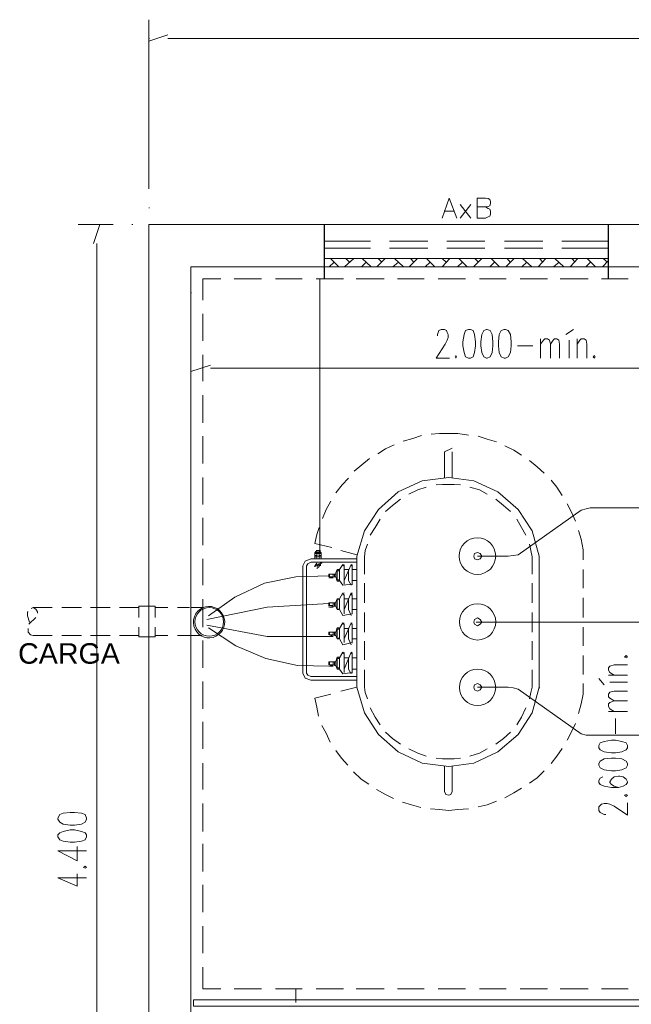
# Model space of a CAD drawing. Header units: millimetres. Extents: x 4476070 to 4476182, y -30324732 to -30324697.
# Tile 54 of 70: x 4476113.56 to 4476115.69, y -30324716.39 to -30324712.96. Entities that reach past the tile are written whole.
import ezdxf

# ---------------------------------------------------------------- set-up
doc = ezdxf.new("R2010")
doc.units = ezdxf.units.MM
doc.styles.add('PDF Arial', font='arial.ttf')

msp = doc.modelspace()

# ---------------------------------------------------------------- linework, layer by layer
for p, q in [((4476114.62163, -30324713.67346), (4476114.62163, -30324713.86246)), ((4476115.60958, -30324713.67346), (4476115.60958, -30324713.86246))]:
    msp.add_line(p, q)
at = {"color": 1, "lineweight": 13}
for points in [[(4476114.0108, -30324713.54946), (4476114.0108, -30324712.96046)], [(4476114.0108, -30324713.03546), (4476114.07663, -30324713.01346)], [(4476120.17026, -30324713.02546), (4476114.07663, -30324713.02546)], [(4476113.88637, -30324713.67346), (4476113.76444, -30324713.67346)], [(4476113.81803, -30324713.73946), (4476113.84001, -30324713.67346)], [(4476113.83027, -30324713.73946), (4476113.83027, -30324717.95946)], [(4476114.52891, -30324713.82146), (4476114.68255, -30324713.82146)], [(4476114.15711, -30324713.97946), (4476114.15711, -30324714.23846)], [(4476114.15711, -30324714.18546), (4476114.22545, -30324714.16346)], [(4476114.22545, -30324714.17346), (4476116.06958, -30324714.17346)]]:
    msp.add_lwpolyline(points, dxfattribs=at)
at = {"color": 7, "lineweight": 13}
for points in [[(4476114.0108, -30324713.02546), (4476114.01321, -30324713.02546)], [(4476115.08264, -30324713.65146), (4476115.05585, -30324713.58146), (4476115.03146, -30324713.65146)], [(4476115.15339, -30324713.61246), (4476115.18269, -30324713.61246), (4476115.19242, -30324713.61046), (4476115.19734, -30324713.60846), (4476115.19975, -30324713.60046), (4476115.19975, -30324713.59346), (4476115.19734, -30324713.58646), (4476115.19242, -30324713.58346), (4476115.18269, -30324713.58146), (4476115.15339, -30324713.58146), (4476115.15339, -30324713.65146), (4476115.18269, -30324713.65146), (4476115.19242, -30324713.64646), (4476115.19734, -30324713.64446), (4476115.19975, -30324713.63746), (4476115.19975, -30324713.62746), (4476115.19734, -30324713.62046), (4476115.19242, -30324713.61746), (4476115.18269, -30324713.61246)], [(4476114.0108, -30324713.61546), (4476114.01321, -30324713.61546)], [(4476115.07291, -30324713.62746), (4476115.03869, -30324713.62746)], [(4476115.09488, -30324713.65146), (4476115.13141, -30324713.60346)], [(4476115.13141, -30324713.65146), (4476115.09488, -30324713.60346)], [(4476113.9522, -30324713.67346), (4476113.95471, -30324713.67346)], [(4476115.71594, -30324713.67346), (4476114.0108, -30324713.67346), (4476114.0108, -30324718.02746), (4476114.45475, -30324718.02746), (4476114.45475, -30324717.87946), (4476114.15711, -30324717.87946), (4476114.15711, -30324713.82146), (4476115.71594, -30324713.82146), (4476116.70389, -30324713.82146)], [(4476114.62163, -30324713.73146), (4476114.78259, -30324713.73146)], [(4476114.84842, -30324713.73146), (4476114.98259, -30324713.73146)], [(4476115.04852, -30324713.73146), (4476115.18018, -30324713.73146)], [(4476115.24852, -30324713.73146), (4476115.38269, -30324713.73146)], [(4476115.44851, -30324713.73146), (4476115.60958, -30324713.73146)], [(4476114.62163, -30324713.75646), (4476114.78259, -30324713.75646)], [(4476114.84842, -30324713.75646), (4476114.98259, -30324713.75646)], [(4476115.04852, -30324713.75646), (4476115.18018, -30324713.75646)], [(4476115.24852, -30324713.75646), (4476115.38269, -30324713.75646)], [(4476115.44851, -30324713.75646), (4476115.60958, -30324713.75646)], [(4476114.62163, -30324713.79246), (4476115.60958, -30324713.79246)], [(4476114.65575, -30324713.80446), (4476114.63869, -30324713.82146)], [(4476114.64351, -30324713.79246), (4476114.67281, -30324713.82146)], [(4476114.72409, -30324713.79246), (4476114.69238, -30324713.82146)], [(4476114.6972, -30324713.79246), (4476114.70944, -30324713.80446)], [(4476114.76794, -30324713.80446), (4476114.75088, -30324713.82146)], [(4476114.75329, -30324713.79246), (4476114.785, -30324713.82146)], [(4476114.83387, -30324713.79246), (4476114.80457, -30324713.82146)], [(4476114.80939, -30324713.79246), (4476114.82163, -30324713.80446)], [(4476114.88013, -30324713.80446), (4476114.86067, -30324713.82146)], [(4476114.86558, -30324713.79246), (4476114.89729, -30324713.82146)], [(4476114.94606, -30324713.79246), (4476114.91676, -30324713.82146)], [(4476114.92168, -30324713.79246), (4476114.93382, -30324713.80446)], [(4476114.98992, -30324713.80446), (4476114.97286, -30324713.82146)], [(4476114.97777, -30324713.79246), (4476115.00698, -30324713.82146)], [(4476115.03146, -30324713.79246), (4476115.04601, -30324713.80446)], [(4476115.05825, -30324713.79246), (4476115.03146, -30324713.82146)], [(4476115.10221, -30324713.80446), (4476115.08505, -30324713.82146)], [(4476115.08997, -30324713.79246), (4476115.11927, -30324713.82146)], [(4476115.17045, -30324713.79246), (4476115.14114, -30324713.82146)], [(4476115.14606, -30324713.79246), (4476115.1583, -30324713.80446)], [(4476115.2144, -30324713.80446), (4476115.19734, -30324713.82146)], [(4476115.20216, -30324713.79246), (4476115.23146, -30324713.82146)], [(4476115.28264, -30324713.79246), (4476115.25343, -30324713.82146)], [(4476115.25825, -30324713.79246), (4476115.26809, -30324713.80446)], [(4476115.32659, -30324713.80446), (4476115.30953, -30324713.82146)], [(4476115.31194, -30324713.79246), (4476115.34365, -30324713.82146)], [(4476115.39242, -30324713.79246), (4476115.36563, -30324713.82146)], [(4476115.37044, -30324713.79246), (4476115.38269, -30324713.80446)], [(4476115.43878, -30324713.80446), (4476115.41931, -30324713.82146)], [(4476115.42413, -30324713.79246), (4476115.45584, -30324713.82146)], [(4476115.50461, -30324713.79246), (4476115.47782, -30324713.82146)], [(4476115.48273, -30324713.79246), (4476115.49488, -30324713.80446)], [(4476115.54856, -30324713.80446), (4476115.5315, -30324713.82146)], [(4476115.53632, -30324713.79246), (4476115.56562, -30324713.82146)], [(4476115.60958, -30324713.79946), (4476115.59001, -30324713.82146)], [(4476115.59252, -30324713.79246), (4476115.60707, -30324713.80446)], [(4476115.55488, -30324713.82146), (4476115.55739, -30324713.82146)], [(4476114.19866, -30324713.93746), (4476114.19866, -30324713.86246), (4476114.26208, -30324713.86246)], [(4476114.30834, -30324713.86246), (4476114.40357, -30324713.86246)], [(4476114.45234, -30324713.86246), (4476114.54496, -30324713.86246)], [(4476114.59383, -30324713.86246), (4476114.68896, -30324713.86246)], [(4476114.60598, -30324714.81846), (4476114.60598, -30324713.86246)], [(4476114.73282, -30324713.86246), (4476114.83046, -30324713.86246)], [(4476114.87672, -30324713.86246), (4476114.96944, -30324713.86246)], [(4476115.01821, -30324713.86246), (4476115.11334, -30324713.86246)], [(4476115.16221, -30324713.86246), (4476115.25484, -30324713.86246)], [(4476115.30361, -30324713.86246), (4476115.39884, -30324713.86246)], [(4476115.44269, -30324713.86246), (4476115.54023, -30324713.86246)], [(4476115.58659, -30324713.86246), (4476115.67932, -30324713.86246)], [(4476114.15711, -30324713.91146), (4476114.15962, -30324713.91146)], [(4476114.19866, -30324714.07846), (4476114.19866, -30324713.98446)], [(4476114.19866, -30324714.21946), (4476114.19866, -30324714.12746)], [(4476114.19866, -30324714.36446), (4476114.19866, -30324714.26746)], [(4476114.19866, -30324714.50546), (4476114.19866, -30324714.41046)], [(4476114.95971, -30324714.40846), (4476114.93041, -30324714.41846), (4476114.89629, -30324714.42746)], [(4476115.12318, -30324714.40646), (4476115.08655, -30324714.40146), (4476115.05484, -30324714.40146), (4476115.02313, -30324714.40146), (4476114.99383, -30324714.40346)], [(4476115.22072, -30324714.43046), (4476115.18901, -30324714.42046), (4476115.1573, -30324714.41046)], [(4476114.86458, -30324714.44046), (4476114.83527, -30324714.45446), (4476114.80848, -30324714.47146)], [(4476115.06708, -30324714.45246), (4476115.04019, -30324714.46446), (4476115.04019, -30324714.55446)], [(4476115.30852, -30324714.47646), (4476115.28173, -30324714.45946), (4476115.25002, -30324714.44446)], [(4476114.77918, -30324714.48846), (4476114.75239, -30324714.51046), (4476114.72549, -30324714.53246)], [(4476115.06708, -30324714.46446), (4476115.06708, -30324714.55446)], [(4476115.3866, -30324714.53946), (4476115.36221, -30324714.51746), (4476115.33542, -30324714.49546)], [(4476114.19866, -30324714.64846), (4476114.19866, -30324714.55446)], [(4476114.70602, -30324714.55646), (4476114.68405, -30324714.58046), (4476114.66207, -30324714.60746)], [(4476114.67913, -30324715.29846), (4476114.73533, -30324715.28446), (4476114.73533, -30324714.82846), (4476114.76212, -30324714.74046), (4476114.81089, -30324714.66546), (4476114.87923, -30324714.60446), (4476114.96212, -30324714.56646), (4476115.05484, -30324714.55446), (4476115.14265, -30324714.56646), (4476115.22563, -30324714.60446), (4476115.29638, -30324714.66546), (4476115.34515, -30324714.74046), (4476115.36954, -30324714.82846), (4476115.36954, -30324715.28646), (4476115.37194, -30324715.28646)], [(4476114.97677, -30324714.58746), (4476114.94747, -30324714.59746), (4476114.91576, -30324714.61246)], [(4476115.09628, -30324714.58046), (4476115.07431, -30324714.57846), (4476115.05484, -30324714.57846), (4476115.03286, -30324714.57846), (4476115.01089, -30324714.58046)], [(4476115.18901, -30324714.61246), (4476115.16221, -30324714.59746), (4476115.12799, -30324714.58746)], [(4476115.45002, -30324714.61746), (4476115.43055, -30324714.58746), (4476115.41098, -30324714.56346)], [(4476114.88655, -30324714.62946), (4476114.85966, -30324714.65146), (4476114.83527, -30324714.67246)], [(4476115.26949, -30324714.67246), (4476115.2451, -30324714.65146), (4476115.21831, -30324714.62946)], [(4476114.64501, -30324714.63646), (4476114.62795, -30324714.66546), (4476114.61571, -30324714.69746)], [(4476116.95265, -30324715.75246), (4476116.95265, -30324714.76046), (4476116.94292, -30324714.71146), (4476116.90388, -30324714.67546), (4476116.85511, -30324714.66046), (4476115.54756, -30324714.66046), (4476115.53301, -30324714.66346), (4476115.51585, -30324714.66846), (4476115.29638, -30324714.82346), (4476115.27922, -30324714.82546), (4476115.26216, -30324714.82846), (4476115.15489, -30324714.82846)], [(4476115.49638, -30324714.70646), (4476115.48173, -30324714.67546), (4476115.46708, -30324714.64646)], [(4476114.19866, -30324714.78946), (4476114.19866, -30324714.69446)], [(4476114.60357, -30324714.72846), (4476114.59624, -30324714.75246), (4476114.58892, -30324714.78446), (4476114.64742, -30324714.79846)], [(4476114.81581, -30324714.69946), (4476114.79875, -30324714.72846), (4476114.78159, -30324714.75546)], [(4476115.32317, -30324714.75546), (4476115.30852, -30324714.72846), (4476115.29146, -30324714.69946)], [(4476115.52317, -30324714.84046), (4476115.52317, -30324714.80646), (4476115.51585, -30324714.76946), (4476115.50611, -30324714.73846)], [(4476114.77185, -30324714.78646), (4476114.76453, -30324714.80846), (4476114.76212, -30324714.83046), (4476114.76212, -30324714.89146)], [(4476115.34515, -30324714.89146), (4476115.34515, -30324714.83046), (4476115.34023, -30324714.80846), (4476115.33542, -30324714.78646)], [(4476114.61089, -30324714.83046), (4476114.61089, -30324714.81846), (4476114.61089, -30324714.81546), (4476114.58892, -30324714.81546), (4476114.58892, -30324714.81846), (4476114.58892, -30324714.83046), (4476114.58892, -30324714.83746)], [(4476114.58892, -30324714.82546), (4476114.59624, -30324714.82546)], [(4476114.58892, -30324714.83046), (4476114.59624, -30324714.83046)], [(4476114.60838, -30324714.80846), (4476114.59132, -30324714.81146), (4476114.59132, -30324714.81546)], [(4476114.59383, -30324714.80846), (4476114.60598, -30324714.80846)], [(4476114.59624, -30324714.81546), (4476114.59624, -30324714.80846), (4476114.60357, -30324714.80846), (4476114.60357, -30324714.81546)], [(4476114.59624, -30324714.82846), (4476114.59624, -30324714.81846)], [(4476114.59624, -30324714.83746), (4476114.59624, -30324714.82846), (4476114.60357, -30324714.82846), (4476114.60357, -30324714.83746)], [(4476114.60357, -30324714.82846), (4476114.60357, -30324714.81846)], [(4476114.60357, -30324714.82546), (4476114.61089, -30324714.82546)], [(4476114.60357, -30324714.83046), (4476114.61089, -30324714.83046), (4476114.61089, -30324714.83746)], [(4476114.60838, -30324714.81146), (4476114.60838, -30324714.81546)], [(4476114.73533, -30324714.82346), (4476114.67913, -30324714.80846)], [(4476114.19866, -30324714.92946), (4476114.19866, -30324714.83746)], [(4476114.73533, -30324715.25946), (4476114.57427, -30324715.25946), (4476114.5548, -30324715.25246), (4476114.54747, -30324715.23546), (4476114.54747, -30324714.86246), (4476114.5548, -30324714.84546), (4476114.57427, -30324714.83746), (4476114.73533, -30324714.83746)], [(4476114.73533, -30324715.24746), (4476114.57427, -30324715.24746), (4476114.56453, -30324715.24246), (4476114.55961, -30324715.23546), (4476114.55961, -30324714.86246), (4476114.56453, -30324714.85446), (4476114.57427, -30324714.84946), (4476114.73533, -30324714.84946)], [(4476114.58651, -30324714.86446), (4476114.6133, -30324714.84946), (4476114.6133, -30324714.85246)], [(4476114.58892, -30324714.86246), (4476114.59624, -30324714.85246)], [(4476114.59132, -30324714.86446), (4476114.59624, -30324714.85446)], [(4476114.59624, -30324714.87146), (4476114.60357, -30324714.86446), (4476114.60838, -30324714.85446), (4476114.60838, -30324714.86246)], [(4476114.59624, -30324714.86446), (4476114.60357, -30324714.85446), (4476114.60357, -30324714.86246)], [(4476114.61089, -30324714.85246), (4476114.61089, -30324714.85446)], [(4476114.68646, -30324714.85746), (4476114.67431, -30324714.87446), (4476114.67431, -30324714.91246), (4476114.68646, -30324714.92946), (4476114.71817, -30324714.92546)], [(4476114.68646, -30324714.86246), (4476114.69137, -30324714.85746)], [(4476114.69137, -30324714.91246), (4476114.71576, -30324714.85746)], [(4476114.69137, -30324714.85946), (4476114.69137, -30324714.92546)], [(4476114.71576, -30324714.86246), (4476114.71817, -30324714.85746)], [(4476114.71817, -30324714.92746), (4476114.71817, -30324714.91246), (4476114.71817, -30324714.89346), (4476114.71817, -30324714.85946)], [(4476114.63769, -30324714.89646), (4476114.52309, -30324714.90046), (4476114.4133, -30324714.92246), (4476114.31085, -30324714.97146), (4476114.21812, -30324715.03646)], [(4476114.66207, -30324714.89146), (4476114.63769, -30324714.89146), (4476114.63769, -30324714.90046)], [(4476114.63769, -30324714.90346), (4476114.65725, -30324714.90046), (4476114.65725, -30324714.89146)], [(4476114.64009, -30324714.89146), (4476114.64009, -30324714.90046), (4476114.65234, -30324714.90046), (4476114.65234, -30324714.89146)], [(4476114.65234, -30324714.90346), (4476114.64009, -30324714.90346)], [(4476114.66207, -30324714.90046), (4476114.66699, -30324714.91546), (4476114.66699, -30324714.87446), (4476114.66207, -30324714.88646), (4476114.66207, -30324714.90046), (4476114.65725, -30324714.90046)], [(4476114.67191, -30324714.87946), (4476114.67431, -30324714.87946), (4476114.67191, -30324714.87946), (4476114.67191, -30324714.87446), (4476114.66699, -30324714.87446)], [(4476114.66699, -30324714.87946), (4476114.67191, -30324714.87946), (4476114.66699, -30324714.87946), (4476114.66699, -30324714.91046), (4476114.67191, -30324714.91046), (4476114.67191, -30324714.91546), (4476114.66699, -30324714.91546)], [(4476114.69137, -30324714.87446), (4476114.70602, -30324714.87446), (4476114.70602, -30324714.89346), (4476114.70602, -30324714.91246), (4476114.71576, -30324714.92946)], [(4476114.73282, -30324714.87446), (4476114.71817, -30324714.87446)], [(4476115.52317, -30324714.93946), (4476115.52317, -30324714.87446)], [(4476114.73282, -30324714.91246), (4476114.71817, -30324714.91246)], [(4476114.76212, -30324714.92246), (4476114.76212, -30324714.99046)], [(4476115.34515, -30324714.99046), (4476115.34515, -30324714.92246)], [(4476114.68646, -30324714.95646), (4476114.67431, -30324714.97646), (4476114.67431, -30324715.01446), (4476114.68646, -30324715.03446), (4476114.71817, -30324715.02946), (4476114.71817, -30324715.01446), (4476114.73282, -30324715.01446)], [(4476114.68646, -30324714.96346), (4476114.69137, -30324714.95646)], [(4476114.69137, -30324715.01446), (4476114.71576, -30324714.95646)], [(4476114.69137, -30324714.96146), (4476114.69137, -30324715.02946)], [(4476114.71576, -30324714.96346), (4476114.71817, -30324714.95646)], [(4476114.71817, -30324715.01446), (4476114.71817, -30324714.99546), (4476114.71817, -30324714.96146)], [(4476113.97658, -30324715.04146), (4476113.97658, -30324715.00246), (4476114.03278, -30324715.00246), (4476114.03278, -30324715.04146)], [(4476114.19866, -30324715.07546), (4476114.19866, -30324714.97846)], [(4476114.63769, -30324714.99346), (4476114.42304, -30324715.00546), (4476114.21321, -30324715.04846)], [(4476114.66207, -30324714.99046), (4476114.63769, -30324714.99046), (4476114.63769, -30324715.00246)], [(4476114.63769, -30324715.00546), (4476114.65725, -30324715.00246), (4476114.65725, -30324714.99046)], [(4476114.64009, -30324714.99046), (4476114.64009, -30324715.00046), (4476114.65234, -30324715.00046), (4476114.65234, -30324714.99046)], [(4476114.65234, -30324715.00546), (4476114.64009, -30324715.00546)], [(4476114.66207, -30324715.00246), (4476114.66699, -30324715.01446), (4476114.66699, -30324714.97646), (4476114.66207, -30324714.98846), (4476114.66207, -30324715.00246), (4476114.65725, -30324715.00246)], [(4476114.67431, -30324714.97846), (4476114.67191, -30324714.97846), (4476114.67191, -30324714.97646), (4476114.66699, -30324714.97646)], [(4476114.66699, -30324714.97846), (4476114.67191, -30324714.97846), (4476114.66699, -30324714.97846), (4476114.66699, -30324715.01246), (4476114.67191, -30324715.01246), (4476114.67191, -30324715.01446), (4476114.66699, -30324715.01446)], [(4476114.67191, -30324714.98046), (4476114.67431, -30324714.98046)], [(4476114.69137, -30324714.97646), (4476114.70602, -30324714.97646), (4476114.70602, -30324714.99546), (4476114.70602, -30324715.01446), (4476114.71576, -30324715.03446)], [(4476114.73282, -30324714.97646), (4476114.71817, -30324714.97646)], [(4476115.52317, -30324715.04146), (4476115.52317, -30324714.97346)], [(4476113.59124, -30324715.02246), (4476113.58873, -30324715.02246), (4476113.58873, -30324715.03646), (4476113.59606, -30324715.05846)], [(4476113.59365, -30324715.06546), (4476113.61803, -30324715.04146)], [(4476113.62295, -30324715.02646), (4476113.62295, -30324715.02246), (4476113.61803, -30324715.01246), (4476113.6083, -30324715.00746), (4476113.60097, -30324715.01046)], [(4476113.6083, -30324715.00746), (4476113.67413, -30324715.00746)], [(4476113.70835, -30324715.00746), (4476113.77659, -30324715.00746)], [(4476113.8083, -30324715.00746), (4476113.87663, -30324715.00746)], [(4476113.90835, -30324715.00746), (4476113.97658, -30324715.00746)], [(4476114.03278, -30324715.00746), (4476114.07663, -30324715.00746)], [(4476114.11075, -30324715.00746), (4476114.1523, -30324715.00746)], [(4476114.15962, -30324715.00746), (4476114.19866, -30324715.00746)], [(4476114.76212, -30324715.02446), (4476114.76212, -30324715.09246)], [(4476115.34515, -30324715.09246), (4476115.34515, -30324715.02446)], [(4476114.03278, -30324715.07546), (4476114.03278, -30324715.10946), (4476113.97658, -30324715.10946), (4476113.97658, -30324715.07546)], [(4476114.21321, -30324715.06846), (4476114.42304, -30324715.10746), (4476114.63769, -30324715.10746), (4476114.65725, -30324715.10246), (4476114.65725, -30324715.09246)], [(4476114.68646, -30324715.06046), (4476114.67431, -30324715.08046), (4476114.67431, -30324715.11646), (4476114.68646, -30324715.13646), (4476114.71817, -30324715.12846)], [(4476114.68646, -30324715.06546), (4476114.69137, -30324715.06046)], [(4476114.69137, -30324715.11646), (4476114.71576, -30324715.06046)], [(4476114.69137, -30324715.06546), (4476114.69137, -30324715.12846)], [(4476114.71576, -30324715.06546), (4476114.71817, -30324715.06046)], [(4476114.71817, -30324715.13146), (4476114.71817, -30324715.11646), (4476114.71817, -30324715.09746), (4476114.71817, -30324715.06546)], [(4476117.24537, -30324715.75246), (4476117.24537, -30324715.15546), (4476117.23323, -30324715.10446), (4476117.19419, -30324715.07046), (4476117.14783, -30324715.05846), (4476115.14997, -30324715.05846)], [(4476115.52317, -30324715.14046), (4476115.52317, -30324715.07546)], [(4476113.59124, -30324715.08046), (4476113.59124, -30324715.09246), (4476113.59857, -30324715.10246), (4476113.6083, -30324715.10446), (4476113.67413, -30324715.10446)], [(4476113.70835, -30324715.10446), (4476113.77659, -30324715.10446)], [(4476113.8083, -30324715.10446), (4476113.87663, -30324715.10446)], [(4476113.90835, -30324715.10446), (4476113.97658, -30324715.10446)], [(4476114.03278, -30324715.10446), (4476114.07663, -30324715.10446)], [(4476114.11075, -30324715.10446), (4476114.1547, -30324715.10446)], [(4476114.15962, -30324715.10446), (4476114.19615, -30324715.10446)], [(4476114.65234, -30324715.21146), (4476114.64009, -30324715.21146), (4476114.5279, -30324715.20846), (4476114.41812, -30324715.18446), (4476114.31326, -30324715.14046), (4476114.21812, -30324715.07746)], [(4476114.66207, -30324715.10446), (4476114.66699, -30324715.11646), (4476114.66699, -30324715.07746), (4476114.66207, -30324715.09246), (4476114.63769, -30324715.09246), (4476114.63769, -30324715.10246)], [(4476114.64009, -30324715.09246), (4476114.64009, -30324715.10246), (4476114.65234, -30324715.10246), (4476114.65234, -30324715.09246)], [(4476114.65234, -30324715.10746), (4476114.64009, -30324715.10746)], [(4476114.66207, -30324715.09246), (4476114.66207, -30324715.10446), (4476114.65725, -30324715.10446)], [(4476114.67191, -30324715.08246), (4476114.67431, -30324715.08246), (4476114.67191, -30324715.08246), (4476114.67191, -30324715.07746), (4476114.66699, -30324715.07746)], [(4476114.66699, -30324715.08246), (4476114.67191, -30324715.08246), (4476114.66699, -30324715.08246), (4476114.66699, -30324715.11446), (4476114.67191, -30324715.11446), (4476114.67191, -30324715.11646), (4476114.66699, -30324715.11646)], [(4476114.69137, -30324715.08046), (4476114.70602, -30324715.08046), (4476114.70602, -30324715.09746), (4476114.70602, -30324715.11646), (4476114.71576, -30324715.13646)], [(4476114.73282, -30324715.08046), (4476114.71817, -30324715.08046)], [(4476114.19866, -30324715.21646), (4476114.19866, -30324715.12146)], [(4476114.67191, -30324715.11146), (4476114.67431, -30324715.11146)], [(4476114.67191, -30324715.11446), (4476114.67431, -30324715.11446)], [(4476114.73282, -30324715.11646), (4476114.71817, -30324715.11646)], [(4476114.76212, -30324715.12446), (4476114.76212, -30324715.18946)], [(4476115.34515, -30324715.18946), (4476115.34515, -30324715.12446)], [(4476114.68646, -30324715.16246), (4476114.67431, -30324715.18246), (4476114.67431, -30324715.22146), (4476114.68646, -30324715.23746), (4476114.71817, -30324715.23346)], [(4476114.68646, -30324715.16746), (4476114.69137, -30324715.16246)], [(4476114.69137, -30324715.22146), (4476114.71576, -30324715.16246)], [(4476114.69137, -30324715.16546), (4476114.69137, -30324715.23346)], [(4476114.71576, -30324715.16746), (4476114.71817, -30324715.16246)], [(4476114.71817, -30324715.23546), (4476114.71817, -30324715.22146), (4476114.71817, -30324715.20146), (4476114.71817, -30324715.16546)], [(4476115.52317, -30324715.24046), (4476115.52317, -30324715.17446)], [(4476114.66207, -30324715.19646), (4476114.63769, -30324715.19646), (4476114.63769, -30324715.20646)], [(4476114.63769, -30324715.21146), (4476114.65725, -30324715.20646), (4476114.65725, -30324715.19646)], [(4476114.64009, -30324715.19646), (4476114.64009, -30324715.20646), (4476114.65234, -30324715.20646), (4476114.65234, -30324715.19646)], [(4476114.66207, -30324715.20846), (4476114.66699, -30324715.22146), (4476114.66699, -30324715.17946), (4476114.66207, -30324715.19446), (4476114.66207, -30324715.20846), (4476114.65725, -30324715.20846)], [(4476114.67191, -30324715.18446), (4476114.67431, -30324715.18446), (4476114.67191, -30324715.18446), (4476114.67191, -30324715.17946), (4476114.66699, -30324715.17946)], [(4476114.66699, -30324715.18446), (4476114.67191, -30324715.18446), (4476114.66699, -30324715.18446), (4476114.66699, -30324715.21646), (4476114.67191, -30324715.21646), (4476114.67191, -30324715.22146), (4476114.66699, -30324715.22146)], [(4476114.69137, -30324715.18246), (4476114.70602, -30324715.18246), (4476114.70602, -30324715.20146), (4476114.70602, -30324715.22146), (4476114.71576, -30324715.23746)], [(4476114.73282, -30324715.18246), (4476114.71817, -30324715.18246)], [(4476114.73282, -30324715.22146), (4476114.71817, -30324715.22146)], [(4476114.76212, -30324715.22346), (4476114.76212, -30324715.28446), (4476114.76453, -30324715.30346), (4476114.77185, -30324715.32546)], [(4476115.33542, -30324715.32546), (4476115.34023, -30324715.30346), (4476115.34515, -30324715.28446), (4476115.34515, -30324715.22346)], [(4476114.19866, -30324715.35946), (4476114.19866, -30324715.26446)], [(4476115.50611, -30324715.37646), (4476115.51585, -30324715.34246), (4476115.52317, -30324715.30846), (4476115.52317, -30324715.27146)], [(4476114.64501, -30324715.30846), (4476114.58892, -30324715.32246), (4476114.59624, -30324715.35446), (4476114.60116, -30324715.38546)], [(4476114.73533, -30324715.28446), (4476114.76212, -30324715.37346), (4476114.81089, -30324715.44946), (4476114.87923, -30324715.50946), (4476114.96212, -30324715.54846), (4476115.05484, -30324715.56046), (4476115.14265, -30324715.54846), (4476115.22563, -30324715.50946), (4476115.29638, -30324715.44946), (4476115.34515, -30324715.37346), (4476115.36954, -30324715.28446)], [(4476117.54301, -30324715.75246), (4476117.54301, -30324715.55346), (4476117.53077, -30324715.50246), (4476117.49424, -30324715.46546), (4476117.44296, -30324715.45146), (4476115.54756, -30324715.45146), (4476115.53301, -30324715.45146), (4476115.51585, -30324715.44646), (4476115.29638, -30324715.29146), (4476115.27922, -30324715.28646), (4476115.26216, -30324715.28446), (4476115.15489, -30324715.28446)], [(4476114.78159, -30324715.35646), (4476114.79875, -30324715.38846), (4476114.81581, -30324715.41546)], [(4476115.29146, -30324715.41546), (4476115.30852, -30324715.38846), (4476115.32317, -30324715.35646)], [(4476114.19866, -30324715.49946), (4476114.19866, -30324715.40546)], [(4476114.6133, -30324715.41746), (4476114.62795, -30324715.44446), (4476114.6426, -30324715.47546)], [(4476115.46708, -30324715.46846), (4476115.48173, -30324715.43946), (4476115.49638, -30324715.41046)], [(4476114.83527, -30324715.44146), (4476114.85966, -30324715.46346), (4476114.88655, -30324715.48246)], [(4476115.21831, -30324715.48246), (4476115.2451, -30324715.46346), (4476115.26949, -30324715.44146)], [(4476114.66207, -30324715.50446), (4476114.68164, -30324715.53146), (4476114.70362, -30324715.55546)], [(4476114.91576, -30324715.49946), (4476114.94747, -30324715.51446), (4476114.97677, -30324715.52446)], [(4476115.12799, -30324715.52446), (4476115.16221, -30324715.51446), (4476115.18901, -30324715.49946)], [(4476115.41098, -30324715.55046), (4476115.43055, -30324715.52446), (4476115.45002, -30324715.49746)], [(4476114.19866, -30324715.64046), (4476114.19866, -30324715.54846)], [(4476115.01089, -30324715.53146), (4476115.03286, -30324715.53346), (4476115.05484, -30324715.53346), (4476115.07431, -30324715.53346), (4476115.09628, -30324715.53146)], [(4476114.72308, -30324715.57946), (4476114.74988, -30324715.60446), (4476114.77677, -30324715.62146)], [(4476115.06708, -30324715.56046), (4476115.06708, -30324715.64746), (4476115.06217, -30324715.65746), (4476115.05484, -30324715.66046), (4476115.04511, -30324715.65746), (4476115.04019, -30324715.64746), (4476115.04019, -30324715.56046)], [(4476115.33542, -30324715.61846), (4476115.36221, -30324715.59946), (4476115.3866, -30324715.57546)], [(4476114.80356, -30324715.64046), (4476114.83527, -30324715.65746), (4476114.86217, -30324715.67246)], [(4476115.25002, -30324715.66946), (4476115.28173, -30324715.65246), (4476115.30852, -30324715.63546)], [(4476114.19866, -30324715.78646), (4476114.19866, -30324715.68946)], [(4476114.89388, -30324715.68446), (4476114.92559, -30324715.69346), (4476114.9573, -30324715.70346)], [(4476115.1573, -30324715.70146), (4476115.18901, -30324715.69346), (4476115.22072, -30324715.68146)], [(4476114.99142, -30324715.70846), (4476115.02313, -30324715.71046), (4476115.05484, -30324715.71346), (4476115.08655, -30324715.71046), (4476115.12318, -30324715.70846)], [(4476114.19866, -30324715.92646), (4476114.19866, -30324715.82946)], [(4476114.19866, -30324716.06746), (4476114.19866, -30324715.97246)], [(4476114.19866, -30324716.21046), (4476114.19866, -30324716.11646)], [(4476114.26208, -30324716.33446), (4476114.19866, -30324716.33446), (4476114.19866, -30324716.25946)], [(4476114.30834, -30324716.33446), (4476114.40357, -30324716.33446)], [(4476114.45234, -30324716.33446), (4476114.54496, -30324716.33446)], [(4476114.52309, -30324716.33446), (4476114.52309, -30324716.38246)], [(4476114.59383, -30324716.33446), (4476114.68896, -30324716.33446)], [(4476114.73282, -30324716.33446), (4476114.83046, -30324716.33446)], [(4476114.87672, -30324716.33446), (4476114.96944, -30324716.33446)], [(4476115.01821, -30324716.33446), (4476115.11334, -30324716.33446)], [(4476115.16221, -30324716.33446), (4476115.25484, -30324716.33446)], [(4476115.30361, -30324716.33446), (4476115.39884, -30324716.33446)], [(4476115.44269, -30324716.33446), (4476115.54023, -30324716.33446)], [(4476115.58659, -30324716.33446), (4476115.67932, -30324716.33446)]]:
    msp.add_lwpolyline(points, dxfattribs=at)
at = {"color": 5, "lineweight": 13}
for points in [[(4476115.05725, -30324714.13946), (4476115.01089, -30324714.13946), (4476115.0426, -30324714.09046), (4476115.04992, -30324714.07646), (4476115.05243, -30324714.06646), (4476115.05243, -30324714.05646), (4476115.04992, -30324714.04946), (4476115.04751, -30324714.04246), (4476115.04019, -30324714.03946), (4476115.02805, -30324714.03946), (4476115.02072, -30324714.04246), (4476115.01821, -30324714.04946), (4476115.0158, -30324714.05646), (4476115.0158, -30324714.06146)], [(4476115.48905, -30324714.03946), (4476115.46226, -30324714.05646)], [(4476115.44028, -30324714.13946), (4476115.44028, -30324714.09046), (4476115.43777, -30324714.07646), (4476115.43055, -30324714.07146), (4476115.42322, -30324714.07146), (4476115.41831, -30324714.07646), (4476115.40857, -30324714.09046), (4476115.40606, -30324714.07646), (4476115.39884, -30324714.07146), (4476115.389, -30324714.07146), (4476115.38419, -30324714.07646), (4476115.37435, -30324714.09046)], [(4476115.37435, -30324714.13946), (4476115.37435, -30324714.07146)], [(4476115.4744, -30324714.13946), (4476115.4744, -30324714.07646)], [(4476115.53541, -30324714.13946), (4476115.53541, -30324714.09046), (4476115.53301, -30324714.07646), (4476115.52568, -30324714.07146), (4476115.51585, -30324714.07146), (4476115.51103, -30324714.07646), (4476115.5013, -30324714.09046)], [(4476115.5013, -30324714.13946), (4476115.5013, -30324714.07146)], [(4476115.34756, -30324714.09546), (4476115.29387, -30324714.09546)], [(4476115.40857, -30324714.13946), (4476115.40857, -30324714.09046)], [(4476115.67691, -30324715.20646), (4476115.63055, -30324715.20646), (4476115.61589, -30324715.21146), (4476115.61098, -30324715.21646), (4476115.61098, -30324715.22546), (4476115.61589, -30324715.23346), (4476115.63055, -30324715.24246)], [(4476115.67691, -30324715.24246), (4476115.61098, -30324715.24246)], [(4476115.57686, -30324715.25446), (4476115.59643, -30324715.27646)], [(4476115.67691, -30324715.26746), (4476115.61589, -30324715.26746)], [(4476115.67691, -30324715.29846), (4476115.63055, -30324715.29846), (4476115.61589, -30324715.30146), (4476115.61098, -30324715.30846), (4476115.61098, -30324715.31846), (4476115.61589, -30324715.32246), (4476115.63055, -30324715.33246), (4476115.61589, -30324715.33746), (4476115.61098, -30324715.34246), (4476115.61098, -30324715.35146), (4476115.61589, -30324715.35946), (4476115.63055, -30324715.36846)], [(4476115.67691, -30324715.33246), (4476115.63055, -30324715.33246)], [(4476115.67691, -30324715.36846), (4476115.61098, -30324715.36846)], [(4476115.63536, -30324715.39346), (4476115.63536, -30324715.44646)], [(4476115.59151, -30324715.59646), (4476115.58178, -30324715.60146), (4476115.57686, -30324715.60946), (4476115.57686, -30324715.61646), (4476115.58178, -30324715.62346), (4476115.59643, -30324715.62846), (4476115.62081, -30324715.63346), (4476115.6452, -30324715.63346), (4476115.63055, -30324715.62846), (4476115.62081, -30324715.62346), (4476115.61589, -30324715.61646), (4476115.61589, -30324715.61346), (4476115.62081, -30324715.60446), (4476115.63055, -30324715.59646), (4476115.6452, -30324715.59446), (4476115.65001, -30324715.59446), (4476115.66226, -30324715.59646), (4476115.67199, -30324715.60446), (4476115.67691, -30324715.61346), (4476115.67691, -30324715.61646), (4476115.67199, -30324715.62346), (4476115.66226, -30324715.62846), (4476115.6452, -30324715.63346)], [(4476115.67691, -30324715.68646), (4476115.67691, -30324715.73046), (4476115.63055, -30324715.69846), (4476115.61589, -30324715.69146), (4476115.60616, -30324715.68946), (4476115.59643, -30324715.68946), (4476115.58659, -30324715.69146), (4476115.58178, -30324715.69646), (4476115.57686, -30324715.70146), (4476115.57686, -30324715.71346), (4476115.58178, -30324715.72046), (4476115.58659, -30324715.72346), (4476115.59643, -30324715.72746), (4476115.60124, -30324715.72746)], [(4476113.79365, -30324715.85446), (4476113.6937, -30324715.85446), (4476113.76193, -30324715.88846), (4476113.76193, -30324715.83946)], [(4476113.79365, -30324715.94846), (4476113.6937, -30324715.94846), (4476113.76193, -30324715.97746), (4476113.76193, -30324715.93446)]]:
    msp.add_lwpolyline(points, dxfattribs=at)
for points in [[(4476115.1305, -30324714.03946), (4476115.14024, -30324714.04246), (4476115.14505, -30324714.05646), (4476115.14756, -30324714.08146), (4476115.14756, -30324714.09546), (4476115.14505, -30324714.11946), (4476115.14024, -30324714.13446), (4476115.1305, -30324714.13946), (4476115.12318, -30324714.13946), (4476115.11334, -30324714.13446), (4476115.10853, -30324714.11946), (4476115.10361, -30324714.09546), (4476115.10361, -30324714.08146), (4476115.10853, -30324714.05646), (4476115.11334, -30324714.04246), (4476115.12318, -30324714.03946)], [(4476115.18901, -30324714.03946), (4476115.19874, -30324714.04246), (4476115.20607, -30324714.05646), (4476115.20848, -30324714.08146), (4476115.20848, -30324714.09546), (4476115.20607, -30324714.11946), (4476115.19874, -30324714.13446), (4476115.18901, -30324714.13946), (4476115.1866, -30324714.13946), (4476115.17676, -30324714.13446), (4476115.16954, -30324714.11946), (4476115.16703, -30324714.09546), (4476115.16703, -30324714.08146), (4476115.16954, -30324714.05646), (4476115.17676, -30324714.04246), (4476115.1866, -30324714.03946)], [(4476115.25243, -30324714.03946), (4476115.26216, -30324714.04246), (4476115.26949, -30324714.05646), (4476115.2719, -30324714.08146), (4476115.2719, -30324714.09546), (4476115.26949, -30324714.11946), (4476115.26216, -30324714.13446), (4476115.25243, -30324714.13946), (4476115.24751, -30324714.13946), (4476115.23778, -30324714.13446), (4476115.23045, -30324714.11946), (4476115.22804, -30324714.09546), (4476115.22804, -30324714.08146), (4476115.23045, -30324714.05646), (4476115.23778, -30324714.04246), (4476115.24751, -30324714.03946)], [(4476115.08163, -30324714.13446), (4476115.07922, -30324714.13946), (4476115.07682, -30324714.13446), (4476115.07922, -30324714.12946)], [(4476115.56472, -30324714.13446), (4476115.56221, -30324714.13946), (4476115.55739, -30324714.13446), (4476115.56221, -30324714.12946)], [(4476115.67199, -30324715.17446), (4476115.67691, -30324715.17946), (4476115.67199, -30324715.18246), (4476115.66717, -30324715.17946)], [(4476115.57686, -30324715.48746), (4476115.58178, -30324715.47846), (4476115.59643, -30324715.47346), (4476115.62081, -30324715.46846), (4476115.63536, -30324715.46846), (4476115.65734, -30324715.47346), (4476115.67199, -30324715.47846), (4476115.67691, -30324715.48746), (4476115.67691, -30324715.49546), (4476115.67199, -30324715.50246), (4476115.65734, -30324715.50946), (4476115.63536, -30324715.51246), (4476115.62081, -30324715.51246), (4476115.59643, -30324715.50946), (4476115.58178, -30324715.50246), (4476115.57686, -30324715.49546)], [(4476115.57686, -30324715.55046), (4476115.58178, -30324715.54146), (4476115.59643, -30324715.53346), (4476115.62081, -30324715.53146), (4476115.63536, -30324715.53146), (4476115.65734, -30324715.53346), (4476115.67199, -30324715.54146), (4476115.67691, -30324715.55046), (4476115.67691, -30324715.55546), (4476115.67199, -30324715.56546), (4476115.65734, -30324715.57246), (4476115.63536, -30324715.57546), (4476115.62081, -30324715.57546), (4476115.59643, -30324715.57246), (4476115.58178, -30324715.56546), (4476115.57686, -30324715.55546)], [(4476115.67199, -30324715.65746), (4476115.67691, -30324715.66046), (4476115.67199, -30324715.66446), (4476115.66717, -30324715.66046)], [(4476113.6937, -30324715.74046), (4476113.70102, -30324715.72746), (4476113.71317, -30324715.72346), (4476113.73755, -30324715.72046), (4476113.7522, -30324715.72046), (4476113.77659, -30324715.72346), (4476113.78883, -30324715.72746), (4476113.79365, -30324715.74046), (4476113.79365, -30324715.74446), (4476113.78883, -30324715.75446), (4476113.77659, -30324715.76146), (4476113.7522, -30324715.76446), (4476113.73755, -30324715.76446), (4476113.71317, -30324715.76146), (4476113.70102, -30324715.75446), (4476113.6937, -30324715.74446)], [(4476113.6937, -30324715.79846), (4476113.70102, -30324715.79146), (4476113.71317, -30324715.78646), (4476113.73755, -30324715.78146), (4476113.7522, -30324715.78146), (4476113.77659, -30324715.78646), (4476113.78883, -30324715.79146), (4476113.79365, -30324715.79846), (4476113.79365, -30324715.80546), (4476113.78883, -30324715.81546), (4476113.77659, -30324715.82046), (4476113.7522, -30324715.82446), (4476113.73755, -30324715.82446), (4476113.71317, -30324715.82046), (4476113.70102, -30324715.81546), (4476113.6937, -30324715.80546)], [(4476113.78883, -30324715.90746), (4476113.79365, -30324715.91246), (4476113.78883, -30324715.91446), (4476113.78391, -30324715.91246)]]:
    msp.add_lwpolyline(points, close=True, dxfattribs=at)
at = {"color": 7, "lineweight": 13}
for points in [[(4476114.61089, -30324714.81846), (4476114.58892, -30324714.81846)], [(4476114.60116, -30324714.81846), (4476114.59865, -30324714.81546)], [(4476115.16954, -30324714.82846), (4476115.16462, -30324714.81846), (4476115.15489, -30324714.81546), (4476115.14505, -30324714.81846), (4476115.14265, -30324714.82846), (4476115.14505, -30324714.83746), (4476115.15489, -30324714.84046), (4476115.16462, -30324714.83746)], [(4476114.67431, -30324714.91046), (4476114.67191, -30324714.91046)], [(4476114.67431, -30324715.01246), (4476114.67191, -30324715.01246)], [(4476115.16954, -30324715.05846), (4476115.16462, -30324715.04846), (4476115.15489, -30324715.04346), (4476115.14505, -30324715.04846), (4476115.14265, -30324715.05846), (4476115.14505, -30324715.06546), (4476115.15489, -30324715.07046), (4476115.16462, -30324715.06546)], [(4476114.67431, -30324715.21646), (4476114.67191, -30324715.21646)], [(4476115.16954, -30324715.28446), (4476115.16462, -30324715.27646), (4476115.15489, -30324715.27146), (4476115.14505, -30324715.27646), (4476115.14265, -30324715.28446), (4476115.14505, -30324715.29346), (4476115.15489, -30324715.29846), (4476115.16462, -30324715.29346)], [(4476114.16695, -30324716.39446), (4476116.12577, -30324716.39446), (4476116.12577, -30324716.37346), (4476114.16695, -30324716.37346)]]:
    msp.add_lwpolyline(points, close=True, dxfattribs=at)
for centre, radius in [((4476115.15456, -30324714.82796), 0.06376), ((4476114.22137, -30324715.05687), 0.04974), ((4476115.15514, -30324715.05696), 0.06318), ((4476115.15513, -30324715.28496), 0.06318)]:
    msp.add_circle(centre, radius, dxfattribs=at)
msp.add_arc((4476114.22061, -30324715.05801), 0.05462, 206.59461, 204.68815, dxfattribs=at)

# ---------------------------------------------------------------- texts
at = {"color": 7, "insert": (4476113.55584, -30324715.20366), "char_height": 0.071343, "attachment_point": 7, "style": 'PDF Arial'}
msp.add_mtext('CARGA', dxfattribs=at)

doc.saveas('drawing.dxf')
